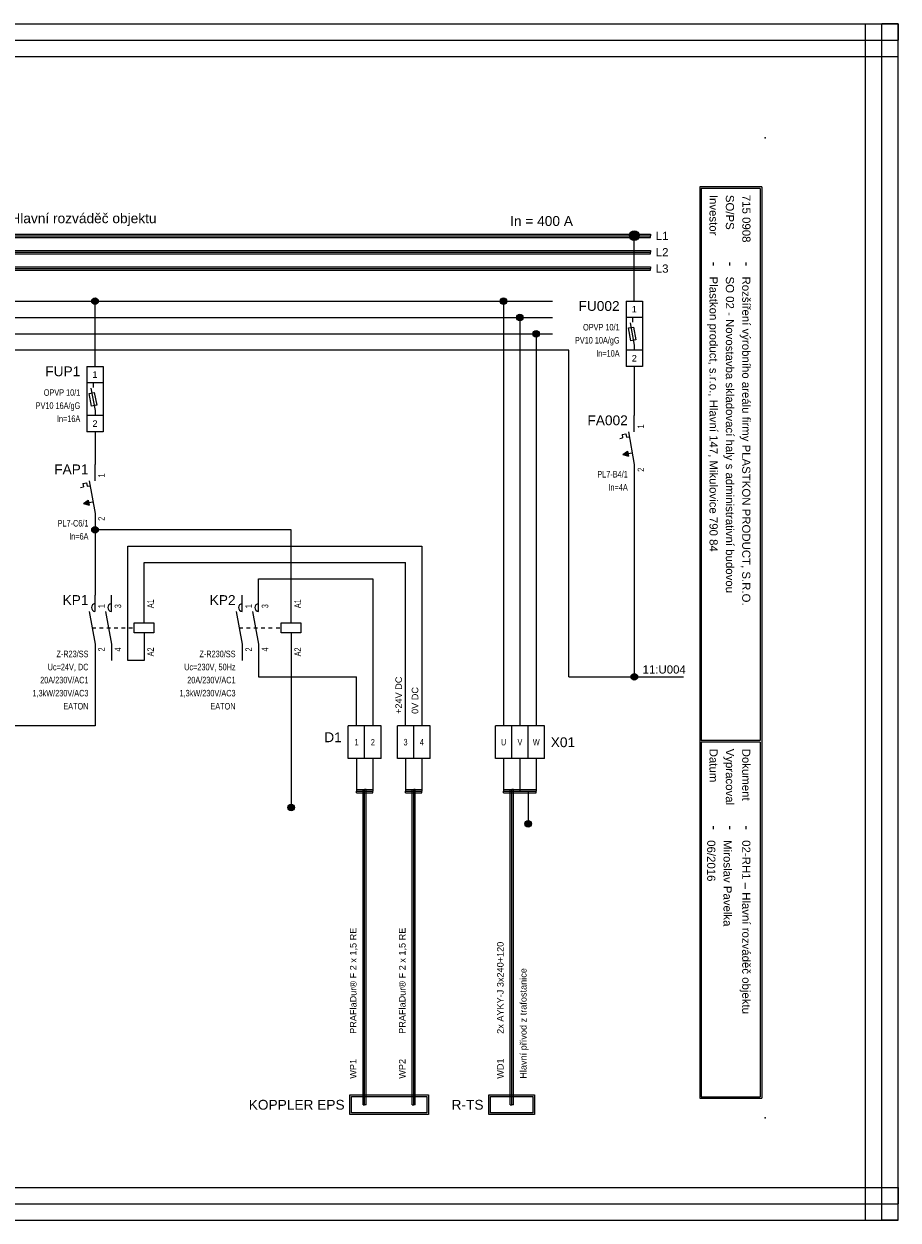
# Model space of a CAD drawing. Extents: x -721 to 7843, y 2912 to 4139.
# Tile 2 of 32: x -157 to 111, y 3359 to 3725. Entities that reach past the tile are written whole.
import ezdxf
from ezdxf.enums import TextEntityAlignment as Align

# ---------------------------------------------------------------- set-up
doc = ezdxf.new("R2010")
doc.units = 0
doc.header["$MEASUREMENT"] = 0
doc.linetypes.add('DASHED', pattern=[0.564444, 0.282222, -0.282222])
for name, color, linetype in [('1-KRESBA', 7, 'Continuous'), ('__Bílá', 7, 'Continuous'), ('__Oranžová', 30, 'Continuous'), ('__Rudá 010', 10, 'Continuous'), ('__Vínová 220', 220, 'Continuous'), ('__Černá 250', 7, 'Continuous')]:
    doc.layers.add(name, color=color, linetype=linetype)
doc.styles.add('Arial', font='arial.ttf')
doc.styles.add('GENERATED_STYLE_1', font='arial.ttf')

# ---------------------------------------------------------------- blocks, each defined once
blk = doc.blocks.new('BLK_Razítko_malé_pro_rozváděče')
at = {"layer": '__Bílá'}
for p, q in [((15, -1), (15, -20)), ((15, -1), (294, -1)), ((15.5, -1.5), (15.5, -19.5)), ((15.5, -1.5), (184.5, -1.5)), ((184.5, -1.5), (184.5, -19.5)), ((185, -1.5), (185, -19.5)), ((185, -1.5), (293.5, -1.5)), ((293.5, -19.5), (293.5, -1.5)), ((294, -20), (294, -1)), ((15, -20), (294, -20)), ((15.5, -19.5), (184.5, -19.5)), ((185, -19.5), (293.5, -19.5)), ((15, -405), (15, -419)), ((15, -405), (294, -405)), ((15.5, -405.5), (15.5, -418.5)), ((15.5, -405.5), (194.5, -405.5)), ((194.5, -405.5), (194.5, -418.5)), ((195, -405.5), (195, -418.5)), ((195, -405.5), (293.5, -405.5)), ((293.5, -405.5), (293.5, -418.5)), ((294, -405), (294, -419)), ((15, -419), (294, -419)), ((15.5, -418.5), (194.5, -418.5)), ((195, -418.5), (293.5, -418.5))]:
    blk.add_line(p, q, dxfattribs=at)
for p in [(0, 0), (300, 0), (0, -420), (300, -420)]:
    blk.add_point(p, dxfattribs=at)
at = {"layer": '__Bílá', "style": 'Arial'}
for s, height, p in [('-', 3, (38, -7)), ('Dokument', 2.5, (187, -7)), ('-', 3, (210.5, -7)), ('SO/PS', 2.5, (17.5, -12)), ('-', 3, (38, -12)), ('Vypracoval', 2.5, (187, -12)), ('-', 3, (210.5, -12)), ('Investor', 2.5, (17.5, -17)), ('Datum', 2.5, (187, -17)), ('-', 3, (38, -17)), ('-', 3, (210.5, -17)), ('PVLK PROJECT s.r.o. , Langrova 195/33,  787 01 Šumperk', 2.5, (17.5, -411)), ('Copyright © 2012 PVLK', 2.5, (197, -411)), ('Telefon: 773 836 685, mobil: 777 848 204, e-mail: %%Upavelka@pvlk.cz', 2.5, (17.5, -416)), ('Číslo dokumentu .....', 2.5, (197, -416))]:
    blk.add_text(s, height=height, dxfattribs=at).set_placement(p)
at = {"layer": '__Vínová 220', "char_height": 2.5, "attachment_point": 7, "style": 'Arial'}
for s, insert in [('715 0908', (17.5, -7)), ('Rozšíření výrobního areálu firmy PLASTKON PRODUCT, S.R.O.', (42.5, -7.75)), ('02-RH1 – Hlavní rozváděč objektu', (215, -7.75)), ('SO 02 - Novostavba skladovací haly s administrativní budovou', (42.5, -12.75)), ('Miroslav Pavelka', (215, -12.75)), ('Plastkon product, s.r.o., Hlavní 147, Mikulovice 790 84', (42.5, -17.75)), ('06/2016', (215, -17.75))]:
    blk.add_mtext(s, dxfattribs=dict(at, insert=insert))
at = {"layer": '__Vínová 220', "style": 'Arial'}
blk.add_attdef('ČÍSLO', text='', height=4, dxfattribs=at).set_placement((290, -416), align=Align.RIGHT)
blk = doc.blocks.new('V0109A03')
for p, q in [((5, 10), (0, 10)), ((0, 0), (0, 10)), ((10, 10), (5, 10)), ((5, 0), (5, 10)), ((15, 10), (10, 10)), ((10, 0), (10, 10)), ((15, 0), (15, 10)), ((5, 0), (0, 0)), ((10, 0), (5, 0)), ((15, 0), (10, 0))]:
    blk.add_line(p, q)
at = {"style": 'Arial'}
blk.add_attdef('POPIS', text='', height=3, dxfattribs=at).set_placement((-2, 5), align=Align.RIGHT)
at = {"style": 'Arial', "width": 0.8}
for tag, p in [('S1', (2.5, 5)), ('S2', (7.5, 5)), ('S3', (12.5, 5))]:
    blk.add_attdef(tag, text='', height=2, dxfattribs=at).set_placement(p, align=Align.MIDDLE)
blk = doc.blocks.new('V0085A01')
h = blk.add_hatch(color=256)
edge = h.paths.add_edge_path()
edge.add_arc((0, 0), 1, 0, 360)
blk.add_circle((0, 0), 1)
blk = doc.blocks.new('L0001A02')
at = {"linetype": 'Continuous'}
h = blk.add_hatch(color=256, dxfattribs=at)
edge = h.paths.add_edge_path()
edge.add_arc((0, 0), 1.5, 0, 360)
blk.add_circle((0, 0), 1.5)
blk = doc.blocks.new('FEVA1462')
blk.add_hatch(color=256).paths.add_polyline_path([(-3.5, -2), (-2.06, -0.92), (-1.772, -2.504)])
for p, q in [((0, 5), (0, 10)), ((-3.752, 4.136), (-2.564, 4.352)), ((-3.752, 4.136), (-3.568, 3.124)), ((-2.564, 4.352), (-2.38, 3.34)), ((-1.818, 5), (0, -5)), ((-4.448, 2.964), (-3.568, 3.124)), ((-2.38, 3.34), (-1.544, 3.492)), ((-3.5, -2), (-2.06, -0.92)), ((-3.5, -2), (-0.64, -1.48)), ((-3.5, -2), (-1.772, -2.504)), ((-2.06, -0.92), (-1.772, -2.504)), ((0, -5), (0, -10))]:
    blk.add_line(p, q)
at = {"style": 'Arial'}
blk.add_attdef('POPIS', text='', height=3, dxfattribs=at).set_placement((-2, 7), align=Align.RIGHT)
at = {"style": 'Arial', "width": 0.8}
blk.add_attdef('NO1', (3, 6), '', height=2, rotation=90, dxfattribs=at)
for tag, p in [('TYP', (-2, -9)), ('PROUD', (-2, -13)), ('DOPLŇ1', (-2, -17)), ('DOPLŇ2', (-2, -21))]:
    blk.add_attdef(tag, text='', height=2, dxfattribs=at).set_placement(p, align=Align.RIGHT)
blk.add_attdef('CO1', text='', height=2, rotation=90, dxfattribs=at).set_placement((3, -6), align=Align.RIGHT)
blk = doc.blocks.new('OEZA2502')
for p, q in [((-2.5, 10), (2.5, 10)), ((-2.5, 10), (-2.5, -10)), ((2.5, 10), (2.5, -10)), ((2.5, 5), (-2.5, 5)), ((-0.5, 3.5), (-0.5, 5)), ((-1.79, 1.76), (-0.21, 2.05)), ((-1.06, -2.17), (-1.79, 1.76)), ((-1.27, 3.38), (0, -3.5)), ((-0.21, 2.05), (0.51, -1.88)), ((0.51, -1.88), (-1.06, -2.17)), ((0, -3.5), (0, -5)), ((2.5, -5), (-2.5, -5)), ((2.5, -10), (-2.5, -10))]:
    blk.add_line(p, q)
at = {"style": 'Arial'}
for s, p in [('1', (0, 6.5)), ('2', (0, -8.5))]:
    blk.add_text(s, height=2, dxfattribs=at).set_placement(p, align=Align.CENTER)
blk.add_attdef('POPIS', text='', height=3, dxfattribs=at).set_placement((-4.5, 7), align=Align.RIGHT)
at = {"style": 'Arial', "width": 0.8}
for tag, p in [('TYP', (-4.5, 1)), ('POJISTKA', (-4.5, -3)), ('PROUD', (-4.5, -7)), ('DOPLŇ1', (-4.5, -11)), ('DOPLŇ2', (-4.5, -15))]:
    blk.add_attdef(tag, text='', height=2, dxfattribs=at).set_placement(p, align=Align.RIGHT)
blk = doc.blocks.new('moe01029')
for p, q in [((0, 5), (0, 10)), ((5, 5), (5, 10)), ((15, 1.5), (15, 10)), ((-1.82, 5), (0, -5)), ((3.18, 5), (5, -5)), ((12, -1.5), (12, 1.5)), ((12, 1.5), (18, 1.5)), ((18, 1.5), (18, -1.5)), ((18, -1.5), (12, -1.5)), ((15, -1.5), (15, -10)), ((0, -5), (0, -10)), ((5, -5), (5, -10))]:
    blk.add_line(p, q)
at = {"linetype": 'DASHED', "ltscale": 4}
blk.add_line((-0.91, 0), (12, 0), dxfattribs=at)
for centre in [(0.15, 6.2), (5.15, 6.2)]:
    blk.add_arc(centre, 1.21, 97.3062, 262.6938)
at = {"style": 'Arial'}
blk.add_attdef('POPIS', text='', height=3, dxfattribs=at).set_placement((-2, 7), align=Align.RIGHT)
at = {"style": 'Arial', "width": 0.8}
for tag, p in [('NO1', (3, 6)), ('NO2', (8, 6)), ('A1', (18, 6))]:
    blk.add_attdef(tag, p, '', height=2, rotation=90, dxfattribs=at)
for tag, p in [('TYP', (-2, -9)), ('CÍVKA', (-2, -13)), ('AC1(PROUD)', (-2, -17)), ('AC3(VÝKON)', (-2, -21)), ('DOPLŇ1', (-2, -25)), ('DOPLŇ2', (-2, -29))]:
    blk.add_attdef(tag, text='', height=2, dxfattribs=at).set_placement(p, align=Align.RIGHT)
for tag, p in [('CO1', (3, -6)), ('CO2', (8, -6)), ('A2', (18, -6))]:
    blk.add_attdef(tag, text='', height=2, rotation=90, dxfattribs=at).set_placement(p, align=Align.RIGHT)
blk = doc.blocks.new('V0109A02')
for p, q in [((0, 0), (0, 10)), ((5, 10), (0, 10)), ((5, 0), (5, 10)), ((10, 10), (5, 10)), ((10, 0), (10, 10)), ((5, 0), (0, 0)), ((10, 0), (5, 0))]:
    blk.add_line(p, q)
at = {"style": 'Arial'}
blk.add_attdef('POPIS', text='', height=3, dxfattribs=at).set_placement((-2, 5), align=Align.RIGHT)
at = {"style": 'Arial', "width": 0.8}
for tag, p in [('S1', (2.5, 5)), ('S2', (7.5, 5))]:
    blk.add_attdef(tag, text='', height=2, dxfattribs=at).set_placement(p, align=Align.MIDDLE)

msp = doc.modelspace()

# ---------------------------------------------------------------- hatches: boundary and pattern name
at = {"layer": '__Černá 250'}
h = msp.add_hatch(color=256, dxfattribs=at)
h.paths.add_polyline_path([(-0.5, 3391.03), (-0.5, 3397.03), (-14.5, 3397.03), (-14.5, 3391.03)])
h.paths.add_polyline_path([(-1, 3391.53), (-1, 3396.53), (-14, 3396.53), (-14, 3391.53)], flags=16)

# ---------------------------------------------------------------- linework, layer by layer
at = {"layer": '1-KRESBA'}
for p, q in [((30, 3640), (30, 3660)), ((-245, 3640), (5, 3640)), ((-135, 3620), (-135, 3640)), ((-10, 3640), (-10, 3510)), ((-240, 3635), (5, 3635)), ((-5, 3635), (-5, 3510)), ((-235, 3630), (5, 3630)), ((0, 3630), (0, 3510)), ((10, 3625), (-230, 3625)), ((10, 3525), (10, 3625)), ((30, 3620), (30, 3605)), ((-135, 3600), (-135, 3590)), ((30, 3585), (30, 3525)), ((-135, 3570), (-135, 3550)), ((-75, 3570), (-135, 3570)), ((-75, 3550), (-75, 3570)), ((-125, 3530), (-125, 3565)), ((-125, 3565), (-35, 3565)), ((-35, 3565), (-35, 3510)), ((-120, 3550), (-120, 3560)), ((-120, 3560), (-40, 3560)), ((-40, 3510), (-40, 3560)), ((-85, 3550), (-85, 3555)), ((-85, 3555), (-50, 3555)), ((-50, 3555), (-50, 3510)), ((-135, 3530), (-135, 3510)), ((-120, 3530), (-125, 3530)), ((-85, 3530), (-85, 3525)), ((-75, 3530), (-75, 3485)), ((-85, 3525), (-55, 3525)), ((-55, 3510), (-55, 3525)), ((10, 3525), (45, 3525)), ((-135, 3510), (-160, 3510)), ((-55, 3500), (-55, 3490)), ((-50, 3500), (-50, 3490)), ((-40, 3500), (-40, 3490)), ((-35, 3500), (-35, 3490)), ((-10, 3500), (-10, 3490)), ((-5, 3500), (-5, 3490)), ((0, 3500), (0, 3490)), ((-55, 3490.5), (-55, 3490)), ((-55, 3490.5), (-50, 3490.5)), ((-55, 3489.5), (-55, 3490)), ((-55, 3490), (-50, 3490)), ((-55, 3489.5), (-50, 3489.5)), ((-53, 3394.03), (-53, 3490.5)), ((-53, 3490.5), (-52.5, 3490.5)), ((-52.5, 3394.03), (-52.5, 3490.5)), ((-52, 3490.5), (-52.5, 3490.5)), ((-52, 3394.03), (-52, 3490.5)), ((-50, 3490.5), (-50, 3490)), ((-50, 3489.5), (-50, 3490)), ((-40, 3490.5), (-40, 3490)), ((-40, 3490.5), (-35, 3490.5)), ((-40, 3489.5), (-40, 3490)), ((-40, 3490), (-35, 3490)), ((-40, 3489.5), (-35, 3489.5)), ((-38, 3394.03), (-38, 3490.5)), ((-38, 3490.5), (-37.5, 3490.5)), ((-37.5, 3394.03), (-37.5, 3490.5)), ((-37, 3490.5), (-37.5, 3490.5)), ((-37, 3394.03), (-37, 3490.5)), ((-35, 3490.5), (-35, 3490)), ((-35, 3489.5), (-35, 3490)), ((-10, 3490.5), (-10, 3490)), ((-10, 3490.5), (0, 3490.5)), ((-10, 3489.5), (-10, 3490)), ((-10, 3490), (0, 3490)), ((-10, 3489.5), (0, 3489.5)), ((-8, 3394.03), (-8, 3490.5)), ((-8, 3490.5), (-7.5, 3490.5)), ((-7.5, 3394.03), (-7.5, 3490.5)), ((-7, 3490.5), (-7.5, 3490.5)), ((-7, 3394.03), (-7, 3490.5)), ((-2.5, 3490), (-2.5, 3480)), ((0, 3490.5), (0, 3490)), ((0, 3489.5), (0, 3490)), ((-53, 3394.03), (-52.5, 3394.03)), ((-52, 3394.03), (-52.5, 3394.03)), ((-38, 3394.03), (-37.5, 3394.03)), ((-37, 3394.03), (-37.5, 3394.03)), ((-8, 3394.03), (-7.5, 3394.03)), ((-7, 3394.03), (-7.5, 3394.03))]:
    msp.add_line(p, q, dxfattribs=at)
at = {"layer": '__Oranžová', "lineweight": 0}
for p, q in [((-320, 3660.5), (35, 3660.5)), ((-320, 3660), (35, 3660)), ((-320, 3659.5), (35, 3659.5)), ((35, 3660.5), (35, 3660)), ((35, 3659.5), (35, 3660)), ((-320, 3655.5), (35, 3655.5)), ((-320, 3655), (35, 3655)), ((-320, 3654.5), (35, 3654.5)), ((35, 3655.5), (35, 3655)), ((35, 3654.5), (35, 3655)), ((-320, 3650.5), (35, 3650.5)), ((-320, 3650), (35, 3650)), ((35, 3650.5), (35, 3650)), ((35, 3649.5), (35, 3650)), ((-320, 3649.5), (35, 3649.5))]:
    msp.add_line(p, q, dxfattribs=at)
at = {"layer": '__Vínová 220', "lineweight": 0}
for p, q in [((-385.71, 3724.82), (110.69, 3724.82)), ((100.69, 3358.74), (100.69, 3724.82)), ((100.69, 3724.82), (105.69, 3724.82)), ((105.69, 3358.74), (105.69, 3724.82)), ((110.69, 3724.82), (105.69, 3724.82)), ((110.69, 3724.82), (110.69, 3719.82)), ((110.69, 3358.74), (110.69, 3724.82)), ((-385.71, 3719.82), (110.69, 3719.82)), ((110.69, 3714.82), (110.69, 3719.82)), ((-385.71, 3714.82), (110.69, 3714.82)), ((-385.71, 3368.74), (110.69, 3368.74)), ((110.69, 3368.74), (110.69, 3363.74)), ((-385.71, 3363.74), (110.69, 3363.74)), ((110.69, 3358.74), (110.69, 3363.74)), ((-385.71, 3358.74), (110.69, 3358.74)), ((100.69, 3358.74), (105.69, 3358.74)), ((110.69, 3358.74), (105.69, 3358.74))]:
    msp.add_line(p, q, dxfattribs=at)
at = {"layer": '__Černá 250'}
for points in [[(-57, 3397.03), (-33, 3397.03), (-33, 3391.03), (-57, 3391.03)], [(-56.5, 3396.53), (-33.5, 3396.53), (-33.5, 3391.53), (-56.5, 3391.53)], [(-14.5, 3397.03), (-0.5, 3397.03), (-0.5, 3391.03), (-14.5, 3391.03)], [(-14, 3396.53), (-1, 3396.53), (-1, 3391.53), (-14, 3391.53)]]:
    msp.add_lwpolyline(points, close=True, dxfattribs=at)

# ---------------------------------------------------------------- block references
at = {"color": 250, "linetype": 'Continuous'}
for p in [(-135, 3640), (-10, 3640), (-5, 3635), (0, 3630), (-135, 3570), (30, 3525), (-75, 3485), (-2.5, 3480)]:
    msp.add_blockref('V0085A01', p, dxfattribs=at)
at = {"layer": '1-KRESBA', "rotation": 270}
msp.add_blockref('BLK_Razítko_malé_pro_rozváděče', (70, 3690), dxfattribs=at).add_auto_attribs({'ČÍSLO': '21.1'})
at = {"layer": '1-KRESBA'}
msp.add_blockref('L0001A02', (30, 3660), dxfattribs=at)
at = {"layer": '__Černá 250'}
for name, p, values in [('OEZA2502', (30, 3630), {'POPIS': 'FU002', 'TYP': 'OPVP 10/1', 'POJISTKA': 'PV10 10A/gG', 'PROUD': 'In=10A'}), ('OEZA2502', (-135, 3610), {'POPIS': 'FUP1', 'TYP': 'OPVP 10/1', 'POJISTKA': 'PV10 16A/gG', 'PROUD': 'In=16A'}), ('FEVA1462', (30, 3595), {'POPIS': 'FA002', 'TYP': 'PL7-B4/1', 'PROUD': 'In=4A', 'CO1': '2', 'NO1': '1'}), ('FEVA1462', (-135, 3580), {'POPIS': 'FAP1', 'TYP': 'PL7-C6/1', 'PROUD': 'In=6A', 'CO1': '2', 'NO1': '1'}), ('moe01029', (-135, 3540), {'POPIS': 'KP1', 'TYP': 'Z-R23/SS', 'CÍVKA': 'Uc=24V, DC', 'AC1(PROUD)': '20A/230V/AC1', 'AC3(VÝKON)': '1,3kW/230V/AC3', 'DOPLŇ1': 'EATON', 'CO1': '2', 'NO1': '1', 'CO2': '4', 'NO2': '3', 'A1': 'A1', 'A2': 'A2'}), ('moe01029', (-90, 3540), {'POPIS': 'KP2', 'TYP': 'Z-R230/SS', 'CÍVKA': 'Uc=230V, 50Hz', 'AC1(PROUD)': '20A/230V/AC1', 'AC3(VÝKON)': '1,3kW/230V/AC3', 'DOPLŇ1': 'EATON', 'CO1': '2', 'NO1': '1', 'CO2': '4', 'NO2': '3', 'A1': 'A1', 'A2': 'A2'}), ('V0109A02', (-57.5, 3500), {'POPIS': 'D1', 'S1': '1', 'S2': '2'})]:
    msp.add_blockref(name, p, dxfattribs=at).add_auto_attribs(values)
ref = msp.add_blockref('V0109A02', (-42.5, 3500), dxfattribs=at)
ref.add_attrib('S1', '3', dxfattribs={"layer": '0', "height": 2, "style": 'Arial', "width": 0.8}).set_placement((-40, 3505), align=Align.MIDDLE)
ref.add_attrib('S2', '4', dxfattribs={"layer": '0', "height": 2, "style": 'Arial', "width": 0.8}).set_placement((-35, 3505), align=Align.MIDDLE)
ref = msp.add_blockref('V0109A03', (-12.5, 3500), dxfattribs=at)
ref.add_attrib('POPIS', 'X01', dxfattribs={"layer": '0', "height": 3, "style": 'Arial'}).set_placement((11.89, 3503.48), align=Align.RIGHT)
ref.add_attrib('S1', 'U', dxfattribs={"layer": '0', "height": 2, "style": 'Arial', "width": 0.8}).set_placement((-10, 3505), align=Align.MIDDLE)
ref.add_attrib('S2', 'V', dxfattribs={"layer": '0', "height": 2, "style": 'Arial', "width": 0.8}).set_placement((-5, 3505), align=Align.MIDDLE)
ref.add_attrib('S3', 'W', dxfattribs={"layer": '0', "height": 2, "style": 'Arial', "width": 0.8}).set_placement((0, 3505), align=Align.MIDDLE)

# ---------------------------------------------------------------- texts
at = {"layer": '1-KRESBA', "color": 4, "linetype": 'Continuous', "style": 'Arial'}
msp.add_text('In = 400 A', height=3, dxfattribs=at).set_placement((-8, 3663))
at = {"layer": '1-KRESBA', "style": 'Arial'}
msp.add_text('11:U004', height=2.5, dxfattribs=at).set_placement((32.54, 3526))
at = {"layer": '1-KRESBA', "color": 250, "linetype": 'Continuous', "style": 'Arial'}
for s, p in [('+24V DC', (-41.1, 3513.65)), ('0V DC', (-36.1, 3513.65))]:
    msp.add_text(s, height=2, rotation=90, dxfattribs=at).set_placement(p)
at = {"layer": '__Bílá', "insert": (-179.99, 3662.93), "char_height": 3, "attachment_point": 7, "style": 'Arial'}
msp.add_mtext('02-RH1 – Hlavní rozváděč objektu', dxfattribs=at)
at = {"layer": '__Oranžová', "lineweight": 0, "style": 'Arial'}
for s, p in [('L1', (36.57, 3658.69)), ('L2', (36.57, 3653.69)), ('L3', (36.57, 3648.69))]:
    msp.add_text(s, height=2.5, dxfattribs=at).set_placement(p)
at = {"layer": '__Rudá 010', "style": 'Arial'}
for s, p in [('PRAFlaDur® F 2 x 1,5 RE', (-55, 3415.74)), ('PRAFlaDur® F 2 x 1,5 RE', (-40, 3415.74)), ('2x AYKY-J 3x240+120', (-10, 3415.74)), ('WP1', (-55, 3402)), ('WP2', (-40, 3402)), ('WD1', (-10, 3402))]:
    msp.add_text(s, height=2, rotation=90, dxfattribs=at).set_placement(p)
at = {"layer": '__Rudá 010', "style": 'GENERATED_STYLE_1'}
for s, p in [('KOPPLER EPS', (-58.63, 3392.53)), ('R-TS', (-16.13, 3392.53))]:
    msp.add_text(s, height=3, dxfattribs=at).set_placement(p, align=Align.RIGHT)
at = {"layer": '__Rudá 010', "insert": (-4.97, 3402), "char_height": 2, "width": 62.8406, "attachment_point": 1, "rotation": 90, "style": 'Arial'}
msp.add_mtext('Hlavní přívod z trafostanice', dxfattribs=at)

doc.saveas('drawing.dxf')
